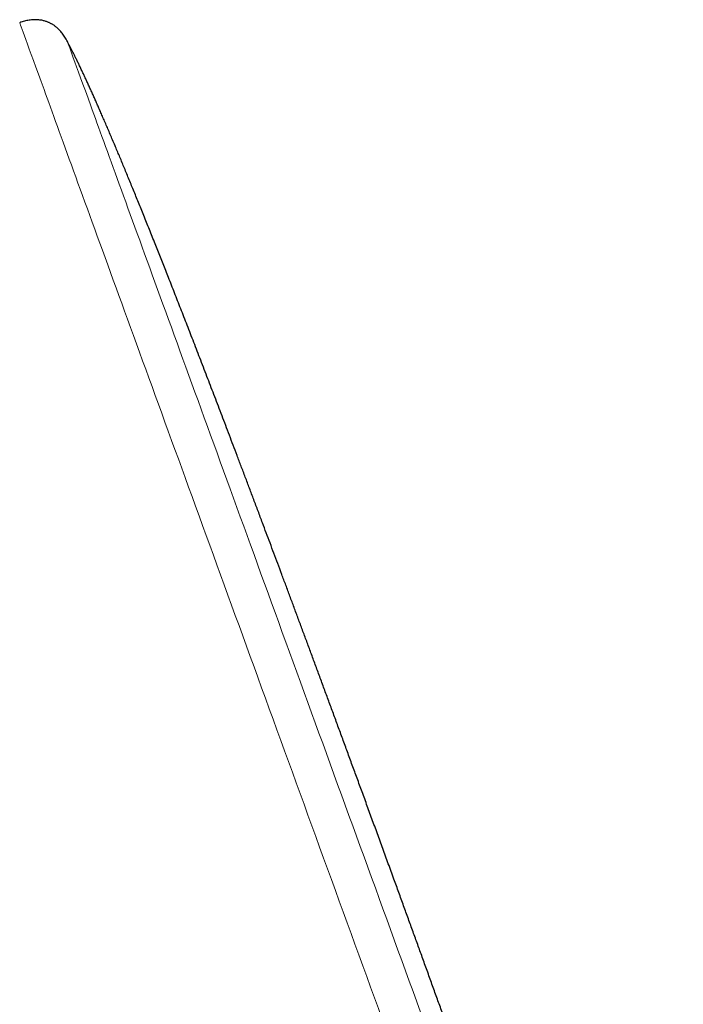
# Model space of a CAD drawing. Header units: millimetres. Extents: x 8 to 450, y 12 to 574.
# Tile 139 of 256: x 53 to 86, y 524 to 574. Entities that reach past the tile are written whole.
import ezdxf

# ---------------------------------------------------------------- set-up
doc = ezdxf.new("R2010")
doc.units = ezdxf.units.MM

msp = doc.modelspace()

# ---------------------------------------------------------------- linework, layer by layer
at = {"color": 7, "linetype": 'Continuous', "lineweight": 30}
for points, knots in [([(54.971, 572.85), (54.95, 572.888), (54.91, 572.962), (54.848, 573.07), (54.783, 573.17), (54.715, 573.262), (54.646, 573.346), (54.576, 573.423), (54.506, 573.491), (54.439, 573.551), (54.375, 573.603), (54.314, 573.648), (54.257, 573.687), (54.203, 573.72), (54.15, 573.75), (54.098, 573.778), (54.042, 573.805), (53.983, 573.83), (53.917, 573.855), (53.844, 573.879), (53.764, 573.901), (53.677, 573.92), (53.583, 573.935), (53.482, 573.946), (53.376, 573.951), (53.264, 573.95), (53.149, 573.942), (53.032, 573.926), (52.914, 573.904), (52.795, 573.874), (52.677, 573.838), (52.599, 573.811), (52.56, 573.798)], [0, 0, 0, 0, 0.045134, 0.088177, 0.129531, 0.169268, 0.207275, 0.243363, 0.277328, 0.308379, 0.337086, 0.363359, 0.387144, 0.409364, 0.429165, 0.450575, 0.470999, 0.493438, 0.517924, 0.544512, 0.573252, 0.604173, 0.63726, 0.672435, 0.709542, 0.748344, 0.788526, 0.829728, 0.8716, 0.913888, 0.956564, 1, 1, 1, 1]), ([(71.516, 530.422), (71.422, 530.681), (71.235, 531.194), (70.956, 531.96), (70.68, 532.716), (70.407, 533.463), (70.138, 534.201), (69.876, 534.916), (69.622, 535.609), (69.376, 536.279), (69.133, 536.942), (68.893, 537.597), (68.655, 538.243), (68.42, 538.882), (68.187, 539.513), (67.957, 540.137), (67.73, 540.752), (67.506, 541.357), (67.287, 541.95), (67.071, 542.533), (66.858, 543.108), (66.646, 543.68), (66.435, 544.247), (66.225, 544.811), (66.018, 545.367), (65.813, 545.916), (65.612, 546.455), (65.414, 546.984), (65.22, 547.502), (65.028, 548.014), (64.827, 548.55), (64.617, 549.11), (64.397, 549.692), (64.181, 550.266), (63.968, 550.83), (63.758, 551.385), (63.555, 551.922), (63.357, 552.443), (63.166, 552.948), (62.977, 553.444), (62.791, 553.932), (62.607, 554.412), (62.426, 554.885), (62.248, 555.349), (62.07, 555.813), (61.892, 556.276), (61.714, 556.737), (61.539, 557.191), (61.367, 557.636), (61.197, 558.073), (61.031, 558.503), (60.867, 558.924), (60.705, 559.337), (60.547, 559.742), (60.391, 560.14), (60.238, 560.53), (60.09, 560.905), (59.947, 561.266), (59.81, 561.613), (59.675, 561.954), (59.542, 562.288), (59.405, 562.632), (59.264, 562.985), (59.119, 563.347), (58.977, 563.701), (58.837, 564.047), (58.701, 564.382), (58.569, 564.708), (58.44, 565.025), (58.314, 565.333), (58.19, 565.637), (58.067, 565.935), (57.947, 566.227), (57.828, 566.513), (57.713, 566.791), (57.6, 567.061), (57.489, 567.325), (57.375, 567.595), (57.258, 567.872), (57.138, 568.153), (57.022, 568.426), (56.909, 568.69), (56.798, 568.945), (56.693, 569.187), (56.593, 569.417), (56.497, 569.634), (56.404, 569.845), (56.313, 570.048), (56.224, 570.248), (56.135, 570.445), (56.047, 570.639), (55.962, 570.825), (55.879, 571.004), (55.799, 571.176), (55.717, 571.351), (55.633, 571.527), (55.548, 571.705), (55.467, 571.873), (55.388, 572.035), (55.311, 572.189), (55.238, 572.336), (55.167, 572.475), (55.099, 572.607), (55.034, 572.731), (54.992, 572.811), (54.971, 572.85)], [0, 0, 0, 0, 0.018106, 0.035994, 0.053666, 0.071123, 0.088367, 0.105399, 0.121264, 0.136943, 0.152436, 0.167746, 0.182873, 0.197818, 0.212582, 0.227167, 0.241574, 0.255803, 0.269607, 0.283243, 0.29671, 0.310011, 0.323384, 0.336586, 0.349619, 0.362483, 0.375181, 0.38749, 0.399641, 0.411633, 0.423469, 0.437356, 0.451024, 0.464475, 0.47771, 0.490733, 0.503543, 0.515575, 0.527418, 0.539073, 0.550541, 0.561824, 0.572924, 0.583843, 0.594581, 0.605638, 0.616502, 0.627173, 0.637654, 0.647946, 0.658051, 0.667971, 0.677708, 0.687263, 0.696638, 0.705836, 0.714858, 0.723204, 0.731397, 0.739438, 0.747329, 0.755071, 0.763827, 0.772388, 0.780757, 0.788938, 0.796931, 0.804602, 0.812097, 0.819419, 0.826569, 0.83369, 0.840638, 0.847415, 0.854022, 0.860462, 0.866739, 0.872853, 0.879784, 0.886502, 0.89301, 0.899312, 0.905412, 0.911313, 0.916699, 0.921914, 0.926962, 0.931847, 0.936571, 0.941409, 0.946074, 0.950569, 0.954898, 0.959065, 0.963073, 0.967599, 0.971916, 0.976031, 0.979949, 0.983751, 0.987361, 0.990787, 0.994033, 0.997107, 1, 1, 1, 1]), ([(86.114, 487.285), (86.113, 487.288), (86.103, 487.336), (86.082, 487.434), (86.05, 487.58), (86.015, 487.734), (85.977, 487.897), (85.939, 488.056), (85.901, 488.21), (85.865, 488.358), (85.826, 488.512), (85.785, 488.672), (85.741, 488.839), (85.696, 489.012), (85.647, 489.192), (85.597, 489.379), (85.544, 489.573), (85.488, 489.774), (85.43, 489.982), (85.37, 490.194), (85.308, 490.409), (85.246, 490.626), (85.18, 490.851), (85.113, 491.083), (85.04, 491.328), (84.964, 491.585), (84.883, 491.856), (84.798, 492.135), (84.711, 492.423), (84.62, 492.721), (84.527, 493.021), (84.433, 493.324), (84.338, 493.631), (84.239, 493.945), (84.137, 494.269), (84.038, 494.582), (83.942, 494.884), (83.849, 495.174), (83.754, 495.47), (83.657, 495.773), (83.557, 496.083), (83.457, 496.393), (83.356, 496.703), (83.254, 497.013), (83.151, 497.329), (83.045, 497.652), (82.931, 497.998), (82.809, 498.368), (82.678, 498.764), (82.543, 499.168), (82.406, 499.581), (82.266, 500), (82.123, 500.426), (81.978, 500.857), (81.829, 501.297), (81.683, 501.73), (81.539, 502.154), (81.398, 502.57), (81.254, 502.992), (81.107, 503.423), (80.958, 503.86), (80.805, 504.305), (80.65, 504.758), (80.492, 505.218), (80.331, 505.685), (80.166, 506.161), (79.999, 506.644), (79.829, 507.135), (79.656, 507.634), (79.479, 508.141), (79.3, 508.656), (79.114, 509.187), (78.923, 509.736), (78.724, 510.301), (78.523, 510.876), (78.317, 511.46), (78.108, 512.054), (77.906, 512.627), (77.712, 513.179), (77.524, 513.708), (77.334, 514.245), (77.141, 514.789), (76.947, 515.337), (76.751, 515.888), (76.553, 516.443), (76.353, 517.005), (76.149, 517.578), (75.94, 518.162), (75.728, 518.758), (75.512, 519.361), (75.293, 519.971), (75.072, 520.589), (74.847, 521.214), (74.62, 521.847), (74.389, 522.488), (74.155, 523.136), (73.919, 523.793), (73.679, 524.457), (73.436, 525.129), (73.19, 525.809), (72.948, 526.477), (72.711, 527.134), (72.477, 527.778), (72.241, 528.43), (72.001, 529.088), (71.76, 529.753), (71.598, 530.198), (71.516, 530.422)], [0, 0, 0, 0, 0.000175, 0.003269, 0.006548, 0.010022, 0.013697, 0.017582, 0.020787, 0.024129, 0.027613, 0.031242, 0.03502, 0.038951, 0.043039, 0.047287, 0.051699, 0.056279, 0.061031, 0.065958, 0.070767, 0.075738, 0.080875, 0.086181, 0.091658, 0.097659, 0.10386, 0.110265, 0.116878, 0.123703, 0.130744, 0.137582, 0.144619, 0.151857, 0.159299, 0.166949, 0.173484, 0.180167, 0.187001, 0.193986, 0.201124, 0.208418, 0.215438, 0.2226, 0.229905, 0.237354, 0.244948, 0.2539, 0.26305, 0.272401, 0.281955, 0.291715, 0.301503, 0.311494, 0.32169, 0.332093, 0.341558, 0.351193, 0.360997, 0.370973, 0.381123, 0.391447, 0.401948, 0.412627, 0.423485, 0.434525, 0.445748, 0.457155, 0.468748, 0.480528, 0.492498, 0.504658, 0.517604, 0.530762, 0.544136, 0.557725, 0.571533, 0.585561, 0.597735, 0.610072, 0.622574, 0.635241, 0.648075, 0.660844, 0.673776, 0.686872, 0.700133, 0.713837, 0.727714, 0.741768, 0.755997, 0.770405, 0.784992, 0.799758, 0.814706, 0.829836, 0.84515, 0.860648, 0.876332, 0.892203, 0.908262, 0.923149, 0.938196, 0.953404, 0.968773, 0.984305, 1, 1, 1, 1])]:
    msp.add_open_spline(points, degree=3, knots=knots, dxfattribs=at)
at = {"color": 252, "linetype": 'Continuous', "lineweight": 0}
for points, knots in [([(52.56, 573.798), (52.56, 573.798), (53.401, 571.486), (56.995, 561.612), (62.373, 546.835), (68.718, 529.404), (75.062, 511.973), (80.03, 498.324), (82.272, 492.164), (83.03, 490.082)], [3.141593, 3.141593, 3.141593, 3.141593, 3.534292, 3.926991, 4.31969, 4.712389, 5.105088, 5.497787, 5.800526, 5.800526, 5.800526, 5.800526]), ([(29.15, 565.549), (29.15, 565.549), (29.225, 565.343), (29.522, 564.525), (29.745, 563.913), (30.332, 562.3), (30.697, 561.299), (31.557, 558.935), (32.053, 557.572), (33.163, 554.522), (33.777, 552.835), (35.107, 549.183), (35.822, 547.219), (37.333, 543.066), (38.13, 540.878), (39.782, 536.338), (40.638, 533.987), (42.385, 529.186), (43.277, 526.736), (45.071, 521.805), (45.974, 519.324), (47.767, 514.4), (48.656, 511.957), (50.396, 507.175), (51.248, 504.836), (52.889, 500.328), (53.678, 498.158), (55.174, 494.048), (55.881, 492.107), (57.19, 488.508), (57.794, 486.85), (58.882, 483.862), (59.366, 482.531), (59.784, 481.384)], [0, 0, 0, 0, 0.0625, 0.0625, 0.125, 0.125, 0.1875, 0.1875, 0.25, 0.25, 0.3125, 0.3125, 0.375, 0.375, 0.4375, 0.4375, 0.5, 0.5, 0.5625, 0.5625, 0.625, 0.625, 0.6875, 0.6875, 0.75, 0.75, 0.8125, 0.8125, 0.875, 0.875, 0.9375, 0.9375, 1, 1, 1, 1]), ([(84.411, 491.964), (83.671, 493.998), (81.491, 499.987), (76.656, 513.27), (72.58, 524.469), (70.542, 530.068)], [4.712389, 4.712389, 4.712389, 4.712389, 5.025835, 5.418534, 5.811233, 5.811233, 5.811233, 5.811233])]:
    msp.add_open_spline(points, degree=3, knots=knots, dxfattribs=at)
msp.add_open_spline([(70.542, 530.068), (68.504, 535.667), (64.428, 546.866), (59.245, 561.107), (55.782, 570.622), (54.971, 572.85), (54.971, 572.85)], degree=3, dxfattribs=at)

doc.saveas('drawing.dxf')
